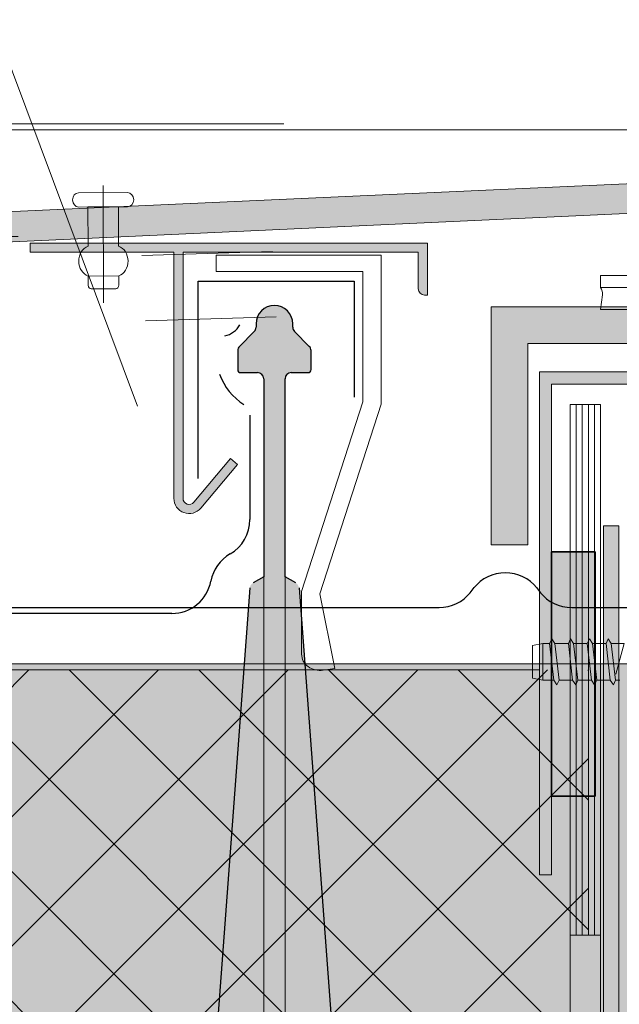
# Model space of a CAD drawing. Header units: metres. Extents: x 1316.5 to 1415.3, y -94.1 to -52.
# Tile 130 of 256: x 1346.7154 to 1346.8135, y -55.2548 to -55.0936. Entities that reach past the tile are written whole.
import ezdxf

# ---------------------------------------------------------------- set-up
doc = ezdxf.new("R2010")
doc.units = ezdxf.units.M
for name, pattern in [('AUSGEZOGEN', [0]), ('PUNKT2_S9', [0.0015, 0, -0.0015]), ('STRICHLINIE_S4', [0.008, 0.006, -0.002]), ('STRICHPUNKT2_S5', [0.1, 0.07, -0.01, 0.01, -0.01])]:
    doc.linetypes.add(name, pattern=pattern)
for name, color, linetype, lineweight in [('XR$11$Aufkantung', 4, 'AUSGEZOGEN', 13), ('XR$11$Design', 4, 'AUSGEZOGEN', 13), ('XR$11$Türen', 3, 'AUSGEZOGEN', 18), ('XR$13$Muster', 4, 'AUSGEZOGEN', 13), ('XR$9$2', 7, 'AUSGEZOGEN', 13), ('XR$9$4', 7, 'AUSGEZOGEN', 13), ('XR$9$5', 7, 'AUSGEZOGEN', 13), ('XR$9$ACHS', 4, 'STRICHPUNKT2_S5', 13), ('XR$9$Allgemein', 4, 'AUSGEZOGEN', 13), ('XR$9$Design', 4, 'AUSGEZOGEN', 13), ('XR$9$Dichtband', 251, 'AUSGEZOGEN', 13), ('XR$9$FILLINGS', 253, 'AUSGEZOGEN', 13), ('XR$9$KALZIP', 7, 'AUSGEZOGEN', 13), ('XR$9$L035', 4, 'AUSGEZOGEN', 13), ('XR$9$Maßlinie 1_50', 7, 'AUSGEZOGEN', 25), ('XR$9$Möblierung', 4, 'AUSGEZOGEN', 13), ('XR$9$V25', 4, 'AUSGEZOGEN', 13), ('XR$9$V35', 3, 'AUSGEZOGEN', 13), ('XR$9$V5', 7, 'AUSGEZOGEN', 13), ('XR$9$Wand', 1, 'AUSGEZOGEN', 50)]:
    doc.layers.add(name, color=color, linetype=linetype, lineweight=lineweight)
doc.layers.add('XR$9$_42135', color=7, linetype='Continuous')

# ---------------------------------------------------------------- blocks, each defined once
blk = doc.blocks.new('COMPLEXOBJECT_125')
at = {"layer": 'XR$9$V25', "transparency": 33554687}
for points in [[(1346.78165, -55.13868), (1346.78215, -55.13868), (1346.78215, -55.13018), (1346.71715, -55.13018), (1346.71715, -55.13168)], [(1346.71715, -55.13168), (1346.74065, -55.13168), (1346.74065, -55.17196)], [(1346.74215, -55.17196), (1346.74215, -55.13168), (1346.78065, -55.13168), (1346.78065, -55.13768)], [(1346.74506, -55.17357), (1346.75106, -55.16642), (1346.74991, -55.16546), (1346.74392, -55.17261)]]:
    blk.add_lwpolyline(points, dxfattribs=at)
for centre, radius, end in [((1346.78165, -55.13768), 0.001, 270), ((1346.74315, -55.17196), 0.0025, 320), ((1346.74315, -55.17196), 0.001, 320)]:
    blk.add_arc(centre, radius, 180, end, dxfattribs=at)
blk = doc.blocks.new('okappeN65')
at = {"color": 4, "transparency": 33554687}
for points in [[(-5.67, -45.79), (-15.67, -10.79), (-15.67, 16.63), (11.33, 16.63), (11.33, 13.63), (-12.67, 13.63), (-12.67, -10.37), (-2.67, -45.37), (-2.67, -56.89)], [(-6.19, -59.84), (-8.09, -59.51), (-5.67, -45.79)]]:
    blk.add_lwpolyline(points, dxfattribs=at)
blk.add_arc((-5.67, -56.89), 3, 260, 0.0003, dxfattribs=at)
blk = doc.blocks.new('COMPLEXOBJECT_126')
at = {"transparency": 33554687}
for p, q in [((1346.7531, -55.15836), (1346.7531, -55.17544)), ((1346.74032, -55.19081), (1346.6584, -55.19081))]:
    blk.add_line(p, q, dxfattribs=at)
for centre, radius, start, end in [((1346.74815, -55.14162), 0.00385, 282.5304, 329.6449), ((1346.75775, -55.14798), 0.01032, 200.8584, 236.8378), ((1346.7466, -55.17544), 0.0065, 300, 0), ((1346.7531, -55.1867), 0.0065, 120, 169.4136), ((1346.74032, -55.18431), 0.0065, 270, 349.4136)]:
    blk.add_arc(centre, radius, start, end, dxfattribs=at)
blk = doc.blocks.new('A$C26C2197A')
at = {"transparency": 33554687}
for p, q in [((-4, 2), (4, 2)), ((-2.5, 0), (-4, 0)), ((-2.5, 0), (2.5, 0)), ((4, 0), (2.5, 0)), ((-2.5, -11.03), (-2.5, -9.73)), ((-2.5, -9.73), (2.5, -9.73)), ((2.5, -9.73), (2.5, -11.03)), ((2, -11.53), (-2, -11.53))]:
    blk.add_line(p, q, dxfattribs=at)
for centre, radius, start, end in [((-4, 1), 1, 90, 270), ((4, 1), 1, 270, 90), ((-1.82, -7.63), 2.21, 107.9102, 252.0898), ((1.82, -7.63), 2.21, 287.9102, 72.0898), ((-2, -11.03), 0.5, 180, 270), ((2, -11.03), 0.5, 270, 0)]:
    blk.add_arc(centre, radius, start, end, dxfattribs=at)
at = {"layer": 'XR$9$ACHS', "transparency": 33554687}
blk.add_line((0, 3), (0, -13.53), dxfattribs=at)
at = {"layer": 'XR$9$V25', "transparency": 33554687}
for p, q in [((-2.5, 0), (-2.5, -5.53)), ((2.5, 0), (2.5, -5.53))]:
    blk.add_line(p, q, dxfattribs=at)
blk = doc.blocks.new('A$C05AD05B0_2')
at = {"color": 1, "linetype": 'AUSGEZOGEN', "transparency": 33554687}
blk.add_line((-1.542, -2.013), (-1.436, 0), dxfattribs=at)
at = {"layer": 'XR$9$2', "color": 1, "linetype": 'STRICHPUNKT2_S5', "transparency": 33554687}
blk.add_line((-8.777, 0), (19.993, 0), dxfattribs=at)
at = {"layer": 'XR$9$4', "color": 1, "linetype": 'PUNKT2_S9', "transparency": 33554687}
for p, q in [((-8.059, 3), (-7.559, 2.956)), ((-7.559, 0), (-7.559, 2.956)), ((-7.559, -2.956), (-7.559, 0)), ((-8.059, -3), (-7.559, -2.956))]:
    blk.add_line(p, q, dxfattribs=at)
at = {"layer": 'XR$9$4', "color": 1, "linetype": 'AUSGEZOGEN', "transparency": 33554687}
for p, q in [((0.413, 2.767), (1.204, -2.767)), ((0.545, 2.767), (1.336, -2.767)), ((2.723, 2.767), (3.514, -2.767)), ((2.855, 2.767), (3.646, -2.767)), ((5.033, 2.767), (5.824, -2.767)), ((5.165, 2.767), (5.956, -2.767)), ((7.387, 2.457), (8.069, -2.315)), ((7.523, 2.428), (8.197, -2.289)), ((-0.023, 2.012), (0.768, -2.013)), ((0.981, 2.012), (1.771, -2.013)), ((2.287, 2.012), (3.078, -2.013)), ((3.291, 2.012), (4.087, -2.003)), ((4.597, 2.012), (5.388, -2.013)), ((5.601, 2.012), (6.397, -2.003)), ((7.118, 1.989), (7.873, -1.975)), ((7.784, 1.977), (8.384, -1.966)), ((9.182, 1.951), (9.89, -1.654)), ((9.25, 2.07), (9.89, -1.654)), ((9.386, 2.042), (9.89, -1.654)), ((9.442, 1.946), (9.89, -1.654)), ((9.89, -1.938), (9.89, 1.937)), ((-1.436, 0), (-0.974, -2.767)), ((-1.436, 0), (-1.106, -2.767)), ((-1.436, 0), (-0.539, -2.013))]:
    blk.add_line(p, q, dxfattribs=at)
at = {"layer": 'XR$9$5', "color": 1, "linetype": 'AUSGEZOGEN', "transparency": 33554687}
for p, q in [((-2.859, 3.109), (-2.859, 8.138)), ((-2.859, 8.138), (-1.859, 8.138)), ((-1.859, 3.109), (-1.859, 8.138)), ((-1.271, 7.972), (-0.059, 8.146)), ((-0.059, 2.815), (-0.059, 8.146)), ((-3.759, 0), (-3.759, 5.25)), ((-3.759, 5.25), (-3.257, 5.25)), ((-3.257, 5.25), (-2.859, 4.775)), ((-3.257, 0), (-3.257, 5.25)), ((-8.059, 2.308), (-8.059, 4.216)), ((-8.059, 2.308), (-8.059, 4.216)), ((-7.659, 4.616), (-4.159, 4.616)), ((-2.859, 0), (-2.859, 4.8)), ((-2.859, 0), (-2.859, 3.109)), ((-2.859, 3.109), (-1.859, 3.109)), ((-1.859, 2.083), (-1.859, 3.109)), ((-1.409, 2.822), (-0.059, 2.815)), ((-0.036, 2.012), (-0.059, 2.815)), ((-0.023, 2.012), (0.413, 2.767)), ((0.413, 2.767), (0.545, 2.767)), ((0.545, 2.767), (0.981, 2.012)), ((2.287, 2.012), (2.723, 2.767)), ((2.723, 2.767), (2.855, 2.767)), ((2.855, 2.767), (3.291, 2.012)), ((4.597, 2.012), (5.033, 2.767)), ((5.033, 2.767), (5.165, 2.767)), ((5.165, 2.767), (5.601, 2.012)), ((7.118, 1.989), (7.387, 2.457)), ((7.387, 2.457), (7.523, 2.428)), ((7.523, 2.428), (7.784, 1.977)), ((-8.059, 0), (-8.059, 2.308)), ((-8.059, 0), (-8.059, 2.308)), ((-7.659, 2.308), (-3.759, 2.308)), ((-2.359, 2.012), (-0.023, 2.012)), ((0.981, 2.012), (2.287, 2.012)), ((3.291, 2.012), (4.597, 2.012)), ((5.6, 2.018), (7.118, 1.989)), ((7.784, 1.977), (9.182, 1.951)), ((9.182, 1.951), (9.25, 2.07)), ((9.25, 2.07), (9.386, 2.042)), ((9.386, 2.042), (9.442, 1.946)), ((9.442, 1.946), (9.89, 1.937)), ((9.89, 1.937), (13.64, 1.937)), ((9.89, 1.937), (12.659, 1.937)), ((12.341, 1.937), (17.454, 1.937)), ((12.341, 1.937), (13.954, 1.8)), ((12.341, 1.538), (12.341, 1.937)), ((13.954, 0), (13.954, 1.8)), ((13.954, 1.8), (14.591, 0.8)), ((14.541, 1.937), (17.685, -1.206)), ((17.454, 1.937), (19.141, 0.25)), ((11.091, 1.538), (12.341, 1.538)), ((11.091, 1.237), (11.091, 1.538)), ((11.091, 1.237), (13.954, 1.237)), ((12.341, 1.538), (13.954, 1.4)), ((12.341, 0), (12.341, 1.237)), ((-8.059, -2.308), (-8.059, 0)), ((-3.759, -5.25), (-3.759, 0)), ((-3.257, -5.25), (-3.257, 0)), ((-2.859, -4.8), (-2.859, 0)), ((12.341, -1.238), (12.341, 0)), ((13.954, -1.8), (13.954, 0)), ((14.591, 0), (14.591, 0.8)), ((14.591, -0.8), (14.591, 0)), ((19.141, 0), (19.141, 0.25)), ((19.141, -0.25), (19.141, 0)), ((13.954, -1.8), (14.591, -0.8)), ((17.454, -1.938), (19.141, -0.25)), ((11.091, -1.538), (11.091, -1.238)), ((11.091, -1.238), (13.954, -1.238)), ((11.091, -1.538), (12.341, -1.538)), ((12.341, -1.538), (13.954, -1.4)), ((12.341, -1.938), (12.341, -1.538)), ((14.249, -1.337), (14.541, -1.337)), ((14.541, -1.938), (14.541, -1.337)), ((16.954, -1.938), (17.685, -1.206)), ((-8.059, -4.216), (-8.059, -2.308)), ((-7.659, -2.308), (-3.759, -2.308)), ((-2.359, -2.013), (-1.542, -2.013)), ((-2.359, -2.013), (-2.233, -2.013)), ((-1.859, -2.083), (-1.859, -3.109)), ((-1.542, -2.013), (-1.106, -2.767)), ((-0.974, -2.767), (-0.539, -2.013)), ((-0.539, -2.013), (0.768, -2.013)), ((-0.036, -2.013), (-0.059, -2.815)), ((0.768, -2.013), (1.204, -2.767)), ((1.336, -2.767), (1.771, -2.013)), ((1.771, -2.013), (3.078, -2.013)), ((3.078, -2.013), (3.514, -2.767)), ((3.646, -2.767), (4.087, -2.003)), ((4.081, -2.013), (5.388, -2.013)), ((5.388, -2.013), (5.824, -2.767)), ((5.956, -2.767), (6.397, -2.003)), ((6.397, -2.003), (7.873, -1.975)), ((7.873, -1.975), (8.069, -2.315)), ((8.069, -2.315), (8.197, -2.289)), ((8.197, -2.289), (8.384, -1.966)), ((8.384, -1.966), (9.89, -1.938)), ((9.89, -1.938), (13.64, -1.938)), ((12.341, -1.938), (13.954, -1.8)), ((12.341, -1.938), (17.454, -1.938)), ((-2.859, -3.109), (-1.859, -3.109)), ((-2.859, -3.109), (-2.859, -8.138)), ((-1.859, -3.109), (-1.859, -8.138)), ((-1.409, -2.822), (-0.059, -2.815)), ((-1.106, -2.767), (-0.974, -2.767)), ((-0.059, -2.815), (-0.059, -8.146)), ((1.204, -2.767), (1.336, -2.767)), ((3.514, -2.767), (3.646, -2.767)), ((5.824, -2.767), (5.956, -2.767)), ((-7.659, -4.616), (-4.159, -4.616)), ((-3.257, -5.25), (-2.859, -4.775)), ((-3.759, -5.25), (-3.257, -5.25)), ((-1.271, -7.972), (-0.059, -8.146)), ((-2.859, -8.138), (-1.859, -8.138))]:
    blk.add_line(p, q, dxfattribs=at)
for centre, radius, start, end in [((-1.378, 8.714), 0.75, 230.17232, 278.20377), ((-4.159, 5.016), 0.4, 270, 0), ((-7.659, 4.216), 0.4, 90, 180), ((-7.659, 2.708), 0.4, 180, 270), ((-2.359, 2.512), 0.5, 180, 270), ((-1.406, 3.322), 0.5, 205.2334, 269.68997), ((-7.659, 1.908), 0.4, 90, 180), ((17.478, 0.457), 1.676, 277.10058, 352.89956), ((-7.659, -1.908), 0.4, 180, 270), ((-7.659, -2.708), 0.4, 90, 180), ((-2.359, -2.513), 0.5, 90, 180), ((-1.406, -3.322), 0.5, 90.31003, 154.7666), ((-7.659, -4.216), 0.4, 180, 270), ((-4.159, -5.016), 0.4, 0, 90), ((-1.378, -8.714), 0.75, 81.79623, 129.82768)]:
    blk.add_arc(centre, radius, start, end, dxfattribs=at)
blk = doc.blocks.new('COMPLEXOBJECT_131')
at = {"layer": 'XR$9$Dichtband', "true_color": 0x737373, "transparency": 33554687}
blk.add_hatch(color=8, dxfattribs=at).paths.add_polyline_path([(1346.80962, -55.18071), (1346.80962, -55.22071), (1346.80246, -55.2207), (1346.80246, -55.1807)], flags=16)
at = {"layer": 'XR$9$L035', "color": 30, "linetype": 'AUSGEZOGEN', "lineweight": 35, "transparency": 33554687}
for p, q in [((1346.80962, -55.18071), (1346.80246, -55.1807)), ((1346.80246, -55.1807), (1346.80246, -55.2207)), ((1346.80962, -55.18071), (1346.80962, -55.22071)), ((1346.80246, -55.2207), (1346.80962, -55.22071))]:
    blk.add_line(p, q, dxfattribs=at)
blk = doc.blocks.new('COMPLEXOBJECT_132')
at = {"layer": 'XR$9$Design', "color": 7, "linetype": 'AUSGEZOGEN', "lineweight": 13, "transparency": 33554687}
for p, q in [((1346.97557, -55.15127), (1346.80046, -55.15127)), ((1346.80046, -55.23361), (1346.80046, -55.15127)), ((1346.80046, -55.23361), (1346.80046, -55.15127)), ((1346.97357, -55.15327), (1346.80246, -55.15327)), ((1346.80246, -55.15327), (1346.80246, -55.23361)), ((1346.80246, -55.23361), (1346.80046, -55.23361))]:
    blk.add_line(p, q, dxfattribs=at)
blk = doc.blocks.new('MUSTERELEMENT_64')
at = {"layer": 'XR$9$Design', "color": 4, "linetype": 'AUSGEZOGEN', "lineweight": 13, "transparency": 33554687}
for p, q in [((1346.80549, -55.15661), (1346.80549, -55.33037)), ((1346.81049, -55.15661), (1346.80549, -55.15661)), ((1346.80649, -55.15661), (1346.80649, -55.24349)), ((1346.80749, -55.15661), (1346.80749, -55.24349)), ((1346.80849, -55.15661), (1346.80849, -55.24349)), ((1346.80949, -55.15661), (1346.80949, -55.24349)), ((1346.81049, -55.15661), (1346.81049, -55.33037)), ((1346.81049, -55.24349), (1346.80549, -55.24349))]:
    blk.add_line(p, q, dxfattribs=at)
blk = doc.blocks.new('COMPLEXOBJECT_133')
at = {"layer": 'XR$9$_42135', "color": 171, "linetype": 'AUSGEZOGEN', "lineweight": 13, "transparency": 33554687}
for p, q in [((1346.80214, -55.19573), (1346.80101, -55.19573)), ((1346.80101, -55.19573), (1346.80101, -55.20173)), ((1346.80214, -55.19573), (1346.80101, -55.19573)), ((1346.80101, -55.19573), (1346.80101, -55.20173)), ((1346.80522, -55.19573), (1346.80299, -55.19573)), ((1346.80522, -55.19573), (1346.80299, -55.19573)), ((1346.80831, -55.19573), (1346.80607, -55.19573)), ((1346.80831, -55.19573), (1346.80607, -55.19573)), ((1346.81139, -55.19573), (1346.80915, -55.19573)), ((1346.81139, -55.19573), (1346.80915, -55.19573)), ((1346.81434, -55.19573), (1346.81223, -55.19573)), ((1346.81434, -55.19573), (1346.81223, -55.19573)), ((1346.81434, -55.19573), (1346.81297, -55.20073)), ((1346.81434, -55.19573), (1346.81297, -55.20073)), ((1346.80283, -55.20173), (1346.80101, -55.20173)), ((1346.80283, -55.20173), (1346.80101, -55.20173)), ((1346.80591, -55.20173), (1346.80368, -55.20173)), ((1346.80591, -55.20173), (1346.80368, -55.20173)), ((1346.80899, -55.20173), (1346.80676, -55.20173)), ((1346.80899, -55.20173), (1346.80676, -55.20173)), ((1346.81207, -55.20173), (1346.80984, -55.20173)), ((1346.81207, -55.20173), (1346.80984, -55.20173)), ((1346.81208, -55.20174), (1346.81141, -55.20174)), ((1346.81208, -55.20174), (1346.81141, -55.20174)), ((1346.81365, -55.20174), (1346.81292, -55.20174)), ((1346.81365, -55.20174), (1346.81292, -55.20174))]:
    blk.add_line(p, q, dxfattribs=at)
blk.add_lwpolyline([(1346.80101, -55.19573), (1346.79934, -55.19605), (1346.79934, -55.20141), (1346.80101, -55.20173)], dxfattribs=at)
blk.add_lwpolyline([(1346.80101, -55.19573), (1346.79934, -55.19605), (1346.79934, -55.20141), (1346.80101, -55.20173)], dxfattribs=at)
for points in [[(1346.80299, -55.19573), (1346.80368, -55.20173), (1346.80334, -55.20251), (1346.80283, -55.20173), (1346.80214, -55.19573), (1346.80248, -55.19495), (1346.80299, -55.19573)], [(1346.80299, -55.19573), (1346.80368, -55.20173), (1346.80334, -55.20251), (1346.80283, -55.20173), (1346.80214, -55.19573), (1346.80248, -55.19495), (1346.80299, -55.19573)], [(1346.80607, -55.19573), (1346.80676, -55.20173), (1346.80642, -55.20251), (1346.80591, -55.20173), (1346.80522, -55.19573), (1346.80556, -55.19495), (1346.80607, -55.19573)], [(1346.80607, -55.19573), (1346.80676, -55.20173), (1346.80642, -55.20251), (1346.80591, -55.20173), (1346.80522, -55.19573), (1346.80556, -55.19495), (1346.80607, -55.19573)], [(1346.80915, -55.19573), (1346.80984, -55.20173), (1346.80951, -55.20251), (1346.80899, -55.20173), (1346.80831, -55.19573), (1346.80864, -55.19495), (1346.80915, -55.19573)], [(1346.80915, -55.19573), (1346.80984, -55.20173), (1346.80951, -55.20251), (1346.80899, -55.20173), (1346.80831, -55.19573), (1346.80864, -55.19495), (1346.80915, -55.19573)], [(1346.81223, -55.19573), (1346.81292, -55.20173), (1346.81259, -55.20251), (1346.81207, -55.20172), (1346.81139, -55.19573), (1346.81172, -55.19495), (1346.81223, -55.19573)], [(1346.81223, -55.19573), (1346.81292, -55.20173), (1346.81259, -55.20251), (1346.81207, -55.20172), (1346.81139, -55.19573), (1346.81172, -55.19495), (1346.81223, -55.19573)]]:
    blk.add_lwpolyline(points, close=True, dxfattribs=at)
blk = doc.blocks.new('COMPLEXOBJECT_171')
at = {"transparency": 33554687}
for p, q in [((1346.78915, -55.18741), (1346.78979, -55.18658)), ((1346.8, -55.18658), (1346.80065, -55.18741)), ((1346.70393, -55.18984), (1346.78404, -55.18982)), ((1346.80575, -55.18982), (1346.89129, -55.18984))]:
    blk.add_line(p, q, dxfattribs=at)
for centre, start_param, end_param in [((1346.7949, -55.18982), 0.610865, 2.530727), ((1346.78404, -55.18418), 4.712389, 5.67232), ((1346.80575, -55.18418), 3.752458, 4.712389)]:
    blk.add_ellipse(centre, major_axis=(0.00623, 0), ratio=0.905277, start_param=start_param, end_param=end_param, dxfattribs=at)

msp = doc.modelspace()

# ---------------------------------------------------------------- hatches: boundary and pattern name
at = {"layer": 'XR$13$Muster', "linetype": 'AUSGEZOGEN', "lineweight": 13, "transparency": 33554687}
h = msp.add_hatch(dxfattribs=at)
h.set_pattern_fill('MUSTER', color=52, scale=0.0675, style=0, pattern_type=2)
h.set_pattern_definition([(0, (0.135, 0.135), (0.0675, 0.0675), [0.0675, -0.0675]), (90, (0.135, 0.135), (-0.0675, 0.0675), [0.0675, -0.0675])])
h.paths.add_polyline_path([(1342.77018, -55.33124), (1361.33018, -55.33124), (1361.33015, -55.19908), (1342.77015, -55.19908)], flags=0)
at = {"layer": 'XR$9$Allgemein', "linetype": 'AUSGEZOGEN', "lineweight": 13, "transparency": 33554687}
h = msp.add_hatch(dxfattribs=at)
h.set_pattern_fill('SCHRAFFUR_6', color=4, scale=0.01, style=0, pattern_type=2)
h.set_pattern_definition([(45, (0, 0), (-0.01060660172, 0.01060660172), []), (135, (0, 0), (-0.01060660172, -0.01060660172), [])])
h.paths.add_polyline_path([(1345.33091, -55.20006), (1346.80849, -55.20006), (1346.80849, -55.33036), (1345.33091, -55.33036)], flags=0)
at = {"layer": 'XR$9$FILLINGS', "transparency": 33554687}
msp.add_hatch(color=253, dxfattribs=at).paths.add_polyline_path([(1346.78664, -55.3074), (1346.778, -55.30508), (1346.77754, -55.30494), (1346.77708, -55.30479), (1346.77663, -55.30462), (1346.77618, -55.30443), (1346.77574, -55.30422), (1346.77532, -55.30399), (1346.7749, -55.30375), (1346.77449, -55.30349), (1346.77409, -55.30322), (1346.7737, -55.30293), (1346.77333, -55.30262), (1346.77297, -55.3023), (1346.77262, -55.30196), (1346.77228, -55.30161), (1346.77196, -55.30125), (1346.77166, -55.30087), (1346.77137, -55.30049), (1346.77109, -55.30009), (1346.77084, -55.29968), (1346.77059, -55.29926), (1346.77037, -55.29883), (1346.77016, -55.29839), (1346.76997, -55.29795), (1346.7698, -55.29749), (1346.76965, -55.29703), (1346.76952, -55.29657), (1346.7694, -55.2961), (1346.76931, -55.29562), (1346.76923, -55.29515), (1346.76917, -55.29467), (1346.76914, -55.29418), (1346.7611, -55.18663), (1346.7611, -55.1866), (1346.76109, -55.18656), (1346.76109, -55.18653), (1346.76108, -55.1865), (1346.76108, -55.18647), (1346.76107, -55.18644), (1346.76106, -55.18641), (1346.76105, -55.18638), (1346.76104, -55.18635), (1346.76103, -55.18632), (1346.76102, -55.18629), (1346.761, -55.18626), (1346.76099, -55.18623), (1346.76097, -55.1862), (1346.76096, -55.18617), (1346.76094, -55.18615), (1346.76092, -55.18612), (1346.76091, -55.18609), (1346.76089, -55.18607), (1346.76087, -55.18604), (1346.76085, -55.18602), (1346.76082, -55.186), (1346.7608, -55.18597), (1346.76078, -55.18595), (1346.76076, -55.18593), (1346.76073, -55.18591), (1346.76071, -55.18589), (1346.76068, -55.18587), (1346.76065, -55.18585), (1346.76063, -55.18584), (1346.7606, -55.18582), (1346.75885, -55.18481), (1346.75885, -55.15238), (1346.75885, -55.15233), (1346.75886, -55.15228), (1346.75886, -55.15223), (1346.75887, -55.15218), (1346.75889, -55.15213), (1346.7589, -55.15208), (1346.75892, -55.15203), (1346.75893, -55.15198), (1346.75896, -55.15194), (1346.75898, -55.15189), (1346.759, -55.15185), (1346.75903, -55.15181), (1346.75906, -55.15177), (1346.75909, -55.15173), (1346.75913, -55.15169), (1346.75916, -55.15165), (1346.7592, -55.15162), (1346.75924, -55.15159), (1346.75928, -55.15156), (1346.75932, -55.15153), (1346.75937, -55.1515), (1346.75941, -55.15148), (1346.75946, -55.15146), (1346.75951, -55.15144), (1346.75955, -55.15142), (1346.7596, -55.15141), (1346.75965, -55.1514), (1346.7597, -55.15139), (1346.75975, -55.15138), (1346.7598, -55.15138), (1346.75985, -55.15138), (1346.7626, -55.15138), (1346.76263, -55.15138), (1346.76265, -55.15138), (1346.76268, -55.15137), (1346.7627, -55.15137), (1346.76273, -55.15136), (1346.76275, -55.15136), (1346.76278, -55.15135), (1346.7628, -55.15134), (1346.76282, -55.15133), (1346.76285, -55.15132), (1346.76287, -55.1513), (1346.76289, -55.15129), (1346.76291, -55.15127), (1346.76293, -55.15126), (1346.76295, -55.15124), (1346.76297, -55.15122), (1346.76298, -55.1512), (1346.763, -55.15119), (1346.76301, -55.15116), (1346.76303, -55.15114), (1346.76304, -55.15112), (1346.76305, -55.1511), (1346.76306, -55.15108), (1346.76307, -55.15105), (1346.76308, -55.15103), (1346.76309, -55.151), (1346.76309, -55.15098), (1346.7631, -55.15095), (1346.7631, -55.15093), (1346.7631, -55.1509), (1346.7631, -55.15088), (1346.7631, -55.14779), (1346.7631, -55.14777), (1346.7631, -55.14774), (1346.7631, -55.14772), (1346.7631, -55.14769), (1346.7631, -55.14767), (1346.76309, -55.14764), (1346.76309, -55.14762), (1346.76308, -55.14759), (1346.76308, -55.14757), (1346.76307, -55.14754), (1346.76306, -55.14752), (1346.76306, -55.14749), (1346.76305, -55.14747), (1346.76304, -55.14745), (1346.76303, -55.14742), (1346.76302, -55.1474), (1346.76301, -55.14738), (1346.763, -55.14735), (1346.76299, -55.14733), (1346.76298, -55.14731), (1346.76297, -55.14729), (1346.76295, -55.14726), (1346.76294, -55.14724), (1346.76292, -55.14722), (1346.76291, -55.1472), (1346.76289, -55.14718), (1346.76288, -55.14716), (1346.76286, -55.14714), (1346.76285, -55.14712), (1346.76283, -55.1471), (1346.76281, -55.14709), (1346.7604, -55.14467), (1346.76038, -55.14465), (1346.76036, -55.14464), (1346.76034, -55.14462), (1346.76033, -55.1446), (1346.76031, -55.14458), (1346.7603, -55.14456), (1346.76028, -55.14454), (1346.76027, -55.14452), (1346.76025, -55.14449), (1346.76024, -55.14447), (1346.76023, -55.14445), (1346.76022, -55.14443), (1346.76021, -55.14441), (1346.76019, -55.14438), (1346.76018, -55.14436), (1346.76017, -55.14434), (1346.76017, -55.14431), (1346.76016, -55.14429), (1346.76015, -55.14426), (1346.76014, -55.14424), (1346.76014, -55.14422), (1346.76013, -55.14419), (1346.76012, -55.14417), (1346.76012, -55.14414), (1346.76011, -55.14412), (1346.76011, -55.14409), (1346.76011, -55.14407), (1346.76011, -55.14404), (1346.7601, -55.14402), (1346.7601, -55.14399), (1346.7601, -55.14396), (1346.7601, -55.14338), (1346.76009, -55.14308), (1346.76004, -55.14278), (1346.75997, -55.14248), (1346.75986, -55.1422), (1346.75973, -55.14192), (1346.75957, -55.14167), (1346.75938, -55.14142), (1346.75917, -55.1412), (1346.75894, -55.14101), (1346.75869, -55.14083), (1346.75842, -55.14069), (1346.75815, -55.14057), (1346.75786, -55.14047), (1346.75756, -55.14041), (1346.75726, -55.14038), (1346.75695, -55.14038), (1346.75665, -55.14041), (1346.75635, -55.14047), (1346.75606, -55.14057), (1346.75578, -55.14069), (1346.75552, -55.14083), (1346.75527, -55.14101), (1346.75504, -55.1412), (1346.75483, -55.14142), (1346.75464, -55.14167), (1346.75448, -55.14192), (1346.75435, -55.1422), (1346.75424, -55.14248), (1346.75416, -55.14278), (1346.75412, -55.14308), (1346.7541, -55.14338), (1346.7541, -55.14396), (1346.7541, -55.14399), (1346.7541, -55.14402), (1346.7541, -55.14404), (1346.7541, -55.14407), (1346.7541, -55.14409), (1346.75409, -55.14412), (1346.75409, -55.14414), (1346.75408, -55.14417), (1346.75408, -55.14419), (1346.75407, -55.14422), (1346.75406, -55.14424), (1346.75406, -55.14426), (1346.75405, -55.14429), (1346.75404, -55.14431), (1346.75403, -55.14434), (1346.75402, -55.14436), (1346.75401, -55.14438), (1346.754, -55.14441), (1346.75399, -55.14443), (1346.75398, -55.14445), (1346.75397, -55.14447), (1346.75395, -55.14449), (1346.75394, -55.14452), (1346.75392, -55.14454), (1346.75391, -55.14456), (1346.75389, -55.14458), (1346.75388, -55.1446), (1346.75386, -55.14462), (1346.75385, -55.14464), (1346.75383, -55.14465), (1346.75381, -55.14467), (1346.7514, -55.14709), (1346.75138, -55.1471), (1346.75136, -55.14712), (1346.75134, -55.14714), (1346.75133, -55.14716), (1346.75131, -55.14718), (1346.7513, -55.1472), (1346.75128, -55.14722), (1346.75127, -55.14724), (1346.75125, -55.14726), (1346.75124, -55.14729), (1346.75123, -55.14731), (1346.75122, -55.14733), (1346.75121, -55.14735), (1346.75119, -55.14738), (1346.75118, -55.1474), (1346.75117, -55.14742), (1346.75117, -55.14745), (1346.75116, -55.14747), (1346.75115, -55.14749), (1346.75114, -55.14752), (1346.75114, -55.14754), (1346.75113, -55.14757), (1346.75112, -55.14759), (1346.75112, -55.14762), (1346.75111, -55.14764), (1346.75111, -55.14767), (1346.75111, -55.14769), (1346.75111, -55.14772), (1346.7511, -55.14774), (1346.7511, -55.14777), (1346.7511, -55.14779), (1346.7511, -55.15088), (1346.7511, -55.1509), (1346.75111, -55.15093), (1346.75111, -55.15095), (1346.75111, -55.15098), (1346.75112, -55.151), (1346.75113, -55.15103), (1346.75113, -55.15105), (1346.75114, -55.15108), (1346.75115, -55.1511), (1346.75117, -55.15112), (1346.75118, -55.15114), (1346.75119, -55.15116), (1346.75121, -55.15119), (1346.75122, -55.1512), (1346.75124, -55.15122), (1346.75126, -55.15124), (1346.75128, -55.15126), (1346.7513, -55.15127), (1346.75132, -55.15129), (1346.75134, -55.1513), (1346.75136, -55.15132), (1346.75138, -55.15133), (1346.75141, -55.15134), (1346.75143, -55.15135), (1346.75145, -55.15136), (1346.75148, -55.15136), (1346.7515, -55.15137), (1346.75153, -55.15137), (1346.75155, -55.15138), (1346.75158, -55.15138), (1346.7516, -55.15138), (1346.75435, -55.15138), (1346.7544, -55.15138), (1346.75445, -55.15138), (1346.7545, -55.15139), (1346.75455, -55.1514), (1346.7546, -55.15141), (1346.75465, -55.15142), (1346.7547, -55.15144), (1346.75475, -55.15146), (1346.75479, -55.15148), (1346.75484, -55.1515), (1346.75488, -55.15153), (1346.75492, -55.15156), (1346.75497, -55.15159), (1346.755, -55.15162), (1346.75504, -55.15165), (1346.75508, -55.15169), (1346.75511, -55.15173), (1346.75514, -55.15177), (1346.75517, -55.15181), (1346.7552, -55.15185), (1346.75523, -55.15189), (1346.75525, -55.15194), (1346.75527, -55.15198), (1346.75529, -55.15203), (1346.75531, -55.15208), (1346.75532, -55.15213), (1346.75533, -55.15218), (1346.75534, -55.15223), (1346.75535, -55.15228), (1346.75535, -55.15233), (1346.75535, -55.15238), (1346.75535, -55.18481), (1346.75361, -55.18582), (1346.75358, -55.18584), (1346.75355, -55.18585), (1346.75353, -55.18587), (1346.7535, -55.18589), (1346.75348, -55.18591), (1346.75345, -55.18593), (1346.75343, -55.18595), (1346.7534, -55.18597), (1346.75338, -55.186), (1346.75336, -55.18602), (1346.75334, -55.18604), (1346.75332, -55.18607), (1346.7533, -55.18609), (1346.75328, -55.18612), (1346.75326, -55.18615), (1346.75325, -55.18617), (1346.75323, -55.1862), (1346.75322, -55.18623), (1346.7532, -55.18626), (1346.75319, -55.18629), (1346.75318, -55.18632), (1346.75317, -55.18635), (1346.75316, -55.18638), (1346.75315, -55.18641), (1346.75314, -55.18644), (1346.75313, -55.18647), (1346.75312, -55.1865), (1346.75312, -55.18653), (1346.75311, -55.18656), (1346.75311, -55.1866), (1346.75311, -55.18663), (1346.74507, -55.29418), (1346.74504, -55.29467), (1346.74498, -55.29515), (1346.7449, -55.29562), (1346.74481, -55.2961), (1346.74469, -55.29657), (1346.74456, -55.29703), (1346.74441, -55.29749), (1346.74424, -55.29795), (1346.74405, -55.29839), (1346.74384, -55.29883), (1346.74362, -55.29926), (1346.74337, -55.29968), (1346.74312, -55.30009), (1346.74284, -55.30049), (1346.74255, -55.30087), (1346.74225, -55.30125), (1346.74193, -55.30161), (1346.74159, -55.30196), (1346.74124, -55.3023), (1346.74088, -55.30262), (1346.74051, -55.30293), (1346.74012, -55.30322), (1346.73972, -55.30349), (1346.73931, -55.30375), (1346.73889, -55.30399), (1346.73847, -55.30422), (1346.73803, -55.30443), (1346.73758, -55.30462), (1346.73713, -55.30479), (1346.73667, -55.30494), (1346.73621, -55.30508), (1346.72757, -55.3074), (1346.72741, -55.30745), (1346.72725, -55.3075), (1346.72709, -55.30756), (1346.72693, -55.30763), (1346.72678, -55.3077), (1346.72663, -55.30778), (1346.72649, -55.30787), (1346.72635, -55.30796), (1346.72621, -55.30806), (1346.72608, -55.30816), (1346.72595, -55.30827), (1346.72582, -55.30839), (1346.7257, -55.30851), (1346.72559, -55.30863), (1346.72548, -55.30876), (1346.72538, -55.3089), (1346.72528, -55.30903), (1346.72519, -55.30918), (1346.72511, -55.30932), (1346.72503, -55.30947), (1346.72496, -55.30962), (1346.72489, -55.30978), (1346.72483, -55.30994), (1346.72478, -55.3101), (1346.72473, -55.31026), (1346.72469, -55.31043), (1346.72466, -55.31059), (1346.72464, -55.31076), (1346.72462, -55.31093), (1346.72461, -55.3111), (1346.72461, -55.31126), (1346.72461, -55.31986), (1346.78961, -55.31986), (1346.78961, -55.31126), (1346.7896, -55.3111), (1346.78959, -55.31093), (1346.78957, -55.31076), (1346.78955, -55.31059), (1346.78952, -55.31043), (1346.78948, -55.31026), (1346.78943, -55.3101), (1346.78938, -55.30994), (1346.78932, -55.30978), (1346.78925, -55.30962), (1346.78918, -55.30947), (1346.7891, -55.30932), (1346.78902, -55.30918), (1346.78893, -55.30903), (1346.78883, -55.3089), (1346.78873, -55.30876), (1346.78862, -55.30863), (1346.78851, -55.30851), (1346.78839, -55.30839), (1346.78826, -55.30827), (1346.78813, -55.30816), (1346.788, -55.30806), (1346.78786, -55.30796), (1346.78772, -55.30787), (1346.78758, -55.30778), (1346.78743, -55.3077), (1346.78728, -55.30763), (1346.78712, -55.30756), (1346.78696, -55.3075), (1346.7868, -55.30745)])
at = {"layer": 'XR$9$Möblierung', "linetype": 'STRICHLINIE_S4', "lineweight": 25, "true_color": 0x878581, "transparency": 33554687}
msp.add_hatch(color=252, dxfattribs=at).paths.add_polyline_path([(1346.70115, -55.13438), (1346.70115, -55.17279), (1346.69623, -55.17279), (1346.69615, -55.17288), (1346.69615, -55.13435), (1346.69618, -55.13366), (1346.69622, -55.13328), (1346.69631, -55.1326), (1346.69649, -55.13198), (1346.69692, -55.1308), (1346.6975, -55.1297), (1346.69823, -55.12869), (1346.6991, -55.12778), (1346.70008, -55.12701), (1346.70116, -55.12638), (1346.70232, -55.12591), (1346.70353, -55.1256), (1346.70477, -55.12546), (1347.01237, -55.11154), (1347.01363, -55.11149), (1347.01487, -55.11162), (1347.01609, -55.11193), (1347.01726, -55.1124), (1347.01834, -55.11303), (1347.01933, -55.1138), (1347.02021, -55.1147), (1347.02094, -55.11572), (1347.02153, -55.11683), (1347.02196, -55.11801), (1347.02222, -55.11924), (1347.02231, -55.12049), (1347.02231, -55.33504), (1347.0222, -55.33631), (1347.02186, -55.33753), (1347.0213, -55.33867), (1347.02055, -55.33969), (1347.01963, -55.34055), (1347.01856, -55.34124), (1347.01739, -55.34173), (1347.01616, -55.34199), (1347.01489, -55.34203), (1347.01364, -55.34184), (1347.01244, -55.34143), (1347.01134, -55.34081), (1347.01036, -55.33999), (1346.97764, -55.30727), (1346.98118, -55.30374), (1347.0139, -55.33646), (1347.01531, -55.33704), (1347.01673, -55.33646), (1347.01731, -55.33504), (1347.01731, -55.12026), (1347.01772, -55.12026), (1347.01772, -55.1201), (1347.01645, -55.11778), (1347.01545, -55.11689), (1347.01331, -55.11598), (1347.01337, -55.11626), (1346.70506, -55.13038), (1346.70355, -55.13071), (1346.70229, -55.13159), (1346.70144, -55.13287)], flags=16)
at = {"layer": 'XR$9$Möblierung', "linetype": 'AUSGEZOGEN', "lineweight": 25, "transparency": 33554687}
msp.add_hatch(color=253, dxfattribs=at).paths.add_polyline_path([(1347.00552, -55.31893), (1347.00552, -55.12712), (1346.95188, -55.12892), (1346.92923, -55.1466), (1346.79856, -55.1466), (1346.79856, -55.1796), (1346.79256, -55.1796), (1346.79256, -55.1406), (1346.92675, -55.1406), (1346.94979, -55.12256), (1347.01152, -55.12045), (1347.01152, -55.31893)], flags=16)
msp.add_hatch(color=253, dxfattribs=at).paths.add_polyline_path([(1346.97557, -55.25219), (1346.97557, -55.15127), (1346.80046, -55.15127), (1346.80046, -55.23361), (1346.80246, -55.23361), (1346.80246, -55.15327), (1346.97357, -55.15327), (1346.97357, -55.25219)])
at = {"layer": 'XR$9$V25', "transparency": 33554687}
msp.add_hatch(color=4, dxfattribs=at).paths.add_polyline_path([(1346.71715, -55.13168), (1346.74065, -55.13168), (1346.74065, -55.17196), (1346.74066, -55.17216), (1346.74068, -55.17236), (1346.74072, -55.17255), (1346.74077, -55.17274), (1346.74084, -55.17292), (1346.74092, -55.1731), (1346.74102, -55.17328), (1346.74113, -55.17344), (1346.74125, -55.17359), (1346.74139, -55.17374), (1346.74153, -55.17387), (1346.74169, -55.17399), (1346.74185, -55.1741), (1346.74202, -55.1742), (1346.7422, -55.17428), (1346.74239, -55.17435), (1346.74258, -55.1744), (1346.74277, -55.17444), (1346.74297, -55.17446), (1346.74316, -55.17446), (1346.74336, -55.17446), (1346.74356, -55.17443), (1346.74375, -55.17439), (1346.74394, -55.17434), (1346.74412, -55.17427), (1346.7443, -55.17418), (1346.74447, -55.17409), (1346.74463, -55.17398), (1346.74479, -55.17385), (1346.74493, -55.17372), (1346.74506, -55.17357), (1346.75106, -55.16642), (1346.74991, -55.16546), (1346.74392, -55.17261), (1346.74386, -55.17267), (1346.7438, -55.17272), (1346.74374, -55.17277), (1346.74368, -55.17281), (1346.74361, -55.17285), (1346.74354, -55.17289), (1346.74346, -55.17291), (1346.74339, -55.17294), (1346.74331, -55.17295), (1346.74323, -55.17296), (1346.74315, -55.17296), (1346.74308, -55.17296), (1346.743, -55.17295), (1346.74292, -55.17294), (1346.74284, -55.17292), (1346.74277, -55.17289), (1346.7427, -55.17286), (1346.74263, -55.17282), (1346.74256, -55.17278), (1346.7425, -55.17273), (1346.74244, -55.17267), (1346.74239, -55.17262), (1346.74234, -55.17255), (1346.7423, -55.17249), (1346.74226, -55.17242), (1346.74223, -55.17235), (1346.7422, -55.17227), (1346.74218, -55.1722), (1346.74216, -55.17212), (1346.74215, -55.17204), (1346.74215, -55.17196), (1346.74215, -55.13168), (1346.78065, -55.13168), (1346.78065, -55.13768), (1346.78065, -55.13773), (1346.78065, -55.13778), (1346.78066, -55.13783), (1346.78067, -55.13788), (1346.78068, -55.13793), (1346.7807, -55.13798), (1346.78071, -55.13802), (1346.78073, -55.13807), (1346.78075, -55.13812), (1346.78077, -55.13816), (1346.7808, -55.13821), (1346.78083, -55.13825), (1346.78086, -55.13829), (1346.78089, -55.13833), (1346.78092, -55.13837), (1346.78096, -55.1384), (1346.781, -55.13844), (1346.78104, -55.13847), (1346.78108, -55.1385), (1346.78112, -55.13853), (1346.78116, -55.13855), (1346.78121, -55.13858), (1346.78125, -55.1386), (1346.7813, -55.13861), (1346.78135, -55.13863), (1346.7814, -55.13865), (1346.78145, -55.13866), (1346.7815, -55.13867), (1346.78155, -55.13867), (1346.7816, -55.13868), (1346.78165, -55.13868), (1346.78215, -55.13868), (1346.78215, -55.13018), (1346.71715, -55.13018)])
at = {"layer": 'XR$9$V5', "transparency": 33554687}
msp.add_hatch(color=253, dxfattribs=at).paths.add_polyline_path([(1346.81096, -55.33066), (1346.6422, -55.33066), (1346.6422, -55.33316), (1346.81346, -55.33316), (1346.81346, -55.17646), (1346.81096, -55.17646)])

# ---------------------------------------------------------------- linework, layer by layer
at = {"color": 4, "transparency": 33554687}
for p, q in [((1346.7541, -55.14338), (1346.7541, -55.14396)), ((1346.7601, -55.14396), (1346.7601, -55.14338)), ((1346.75381, -55.14467), (1346.7514, -55.14709)), ((1346.76281, -55.14709), (1346.7604, -55.14467)), ((1346.7511, -55.14779), (1346.7511, -55.15088)), ((1346.7631, -55.15088), (1346.7631, -55.14779)), ((1346.7516, -55.15138), (1346.75435, -55.15138)), ((1346.75985, -55.15138), (1346.7626, -55.15138)), ((1346.75311, -55.18663), (1346.74507, -55.29418)), ((1346.76113, -55.18663), (1346.76918, -55.29418))]:
    msp.add_line(p, q, dxfattribs=at)
at = {"transparency": 33554687}
msp.add_lwpolyline([(1346.74463, -55.16874), (1346.74463, -55.13641), (1346.77013, -55.13641), (1346.77013, -55.15541)], dxfattribs=at)
at = {"color": 4, "transparency": 33554687}
for points in [[(1346.75535, -55.15238), (1346.75535, -55.18481), (1346.75361, -55.18582)], [(1346.7606, -55.18582), (1346.75885, -55.18481), (1346.75885, -55.15238)]]:
    msp.add_lwpolyline(points, dxfattribs=at)
for centre, radius, start, end in [((1346.7571, -55.14338), 0.003, 0, 180), ((1346.7531, -55.14396), 0.001, 315, 0), ((1346.7611, -55.14396), 0.001, 180, 225), ((1346.7521, -55.14779), 0.001, 135, 180), ((1346.7621, -55.14779), 0.001, 0, 45), ((1346.7516, -55.15088), 0.0005, 180, 270), ((1346.75435, -55.15238), 0.001, 0, 90), ((1346.75985, -55.15238), 0.001, 90, 180), ((1346.7626, -55.15088), 0.0005, 270, 0)]:
    msp.add_arc(centre, radius, start, end, dxfattribs=at)
at = {"layer": 'XR$11$Aufkantung', "color": 4, "linetype": 'AUSGEZOGEN', "lineweight": 13, "transparency": 33554687}
msp.add_line((1361.52515, -55.11162), (1342.59015, -55.11164), dxfattribs=at)
at = {"layer": 'XR$11$Design', "color": 4, "lineweight": 13, "transparency": 33554687}
msp.add_line((1342.77015, -55.19908), (1361.32177, -55.19908), dxfattribs=at)
at = {"layer": 'XR$11$Türen', "color": 35, "linetype": 'PUNKT2_S9', "lineweight": 13, "transparency": 33554687}
msp.add_line((1346.41515, -55.12908), (1364.84488, -55.12908), dxfattribs=at)
at = {"layer": 'XR$9$Design', "color": 4, "lineweight": 13, "transparency": 33554687}
msp.add_line((1346.80046, -55.20006), (1345.33091, -55.20006), dxfattribs=at)
at = {"layer": 'XR$9$KALZIP', "transparency": 33554687}
for p, q in [((1346.75681, -55.13157), (1346.73543, -55.13222)), ((1346.73602, -55.1429), (1346.7574, -55.14226))]:
    msp.add_line(p, q, dxfattribs=at)
at = {"layer": 'XR$9$Maßlinie 1_50', "color": 3, "linetype": 'STRICHPUNKT2_S5', "lineweight": 13, "transparency": 33554687}
msp.add_line((1346.65862, -55.11064), (1347.62498, -55.11064), dxfattribs=at)
at = {"layer": 'XR$9$V25', "transparency": 33554687}
for p, q in [((1346.75535, -55.18481), (1346.75536, -55.30806)), ((1346.75886, -55.30806), (1346.75885, -55.18481))]:
    msp.add_line(p, q, dxfattribs=at)
at = {"layer": 'XR$9$V5', "color": 7, "linetype": 'AUSGEZOGEN', "transparency": 33554687}
for p, q in [((1347.01237, -55.11154), (1346.70471, -55.12546)), ((1346.92675, -55.1406), (1346.79256, -55.1406)), ((1346.79256, -55.1796), (1346.79256, -55.1406)), ((1346.92923, -55.1466), (1346.79856, -55.1466)), ((1346.79856, -55.1796), (1346.79856, -55.1466)), ((1346.79856, -55.1796), (1346.79256, -55.1796))]:
    msp.add_line(p, q, dxfattribs=at)
at = {"layer": 'XR$9$V5', "color": 7, "transparency": 33554687}
for p, q in [((1347.01289, -55.11629), (1346.70487, -55.13039)), ((1346.81346, -55.17646), (1346.81096, -55.17646)), ((1346.81096, -55.17646), (1346.81096, -55.33066)), ((1346.81346, -55.17646), (1346.81346, -55.33316))]:
    msp.add_line(p, q, dxfattribs=at)
at = {"layer": 'XR$9$Wand', "color": 4, "linetype": 'AUSGEZOGEN', "lineweight": 13, "transparency": 33554687}
msp.add_line((1346.57778, -54.7373), (1346.73469, -55.15688), dxfattribs=at)

# ---------------------------------------------------------------- block references
at = {"transparency": 33554687}
for name in ['COMPLEXOBJECT_171', 'COMPLEXOBJECT_126']:
    msp.add_blockref(name, (0, 0), dxfattribs=at)
at = {"layer": 'XR$9$_42135', "color": 171, "linetype": 'AUSGEZOGEN', "lineweight": 13, "transparency": 33554687}
msp.add_blockref('COMPLEXOBJECT_133', (0, 0), dxfattribs=at)
at = {"layer": 'XR$9$Design', "color": 7, "linetype": 'AUSGEZOGEN', "lineweight": 13, "transparency": 33554687}
msp.add_blockref('COMPLEXOBJECT_132', (0, 0), dxfattribs=at)
at = {"layer": 'XR$9$Design', "color": 4, "linetype": 'AUSGEZOGEN', "lineweight": 13, "transparency": 33554687}
msp.add_blockref('MUSTERELEMENT_64', (0, 0), dxfattribs=at)
at = {"layer": 'XR$9$Dichtband', "transparency": 33554687}
msp.add_blockref('COMPLEXOBJECT_131', (0, 0), dxfattribs=at)
at = {"layer": 'XR$9$V25', "transparency": 33554687}
msp.add_blockref('COMPLEXOBJECT_125', (0, 0), dxfattribs=at)
at = {"layer": 'XR$9$V25', "color": 4, "linetype": 'AUSGEZOGEN', "lineweight": 13, "transparency": 33554687, "xscale": -0.0009999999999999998, "yscale": 0.0008880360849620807, "zscale": 0.001}
msp.add_blockref('okappeN65', (1346.75888, -55.14695), dxfattribs=at)
at = {"layer": 'XR$9$V35', "color": 3, "linetype": 'AUSGEZOGEN', "lineweight": 13, "transparency": 33554687, "xscale": -0.0009999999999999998, "yscale": 0.00116221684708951, "zscale": 0.001, "rotation": 0.2393398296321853}
msp.add_blockref('A$C26C2197A', (1346.72908, -55.12426), dxfattribs=at)
at = {"layer": 'XR$9$V5', "color": 7, "linetype": 'AUSGEZOGEN', "lineweight": 13, "transparency": 33554687, "xscale": -0.002, "yscale": 0.002, "zscale": 0.002, "rotation": 90}
msp.add_blockref('A$C05AD05B0_2', (1346.82674, -55.14119), dxfattribs=at)

doc.saveas('drawing.dxf')
